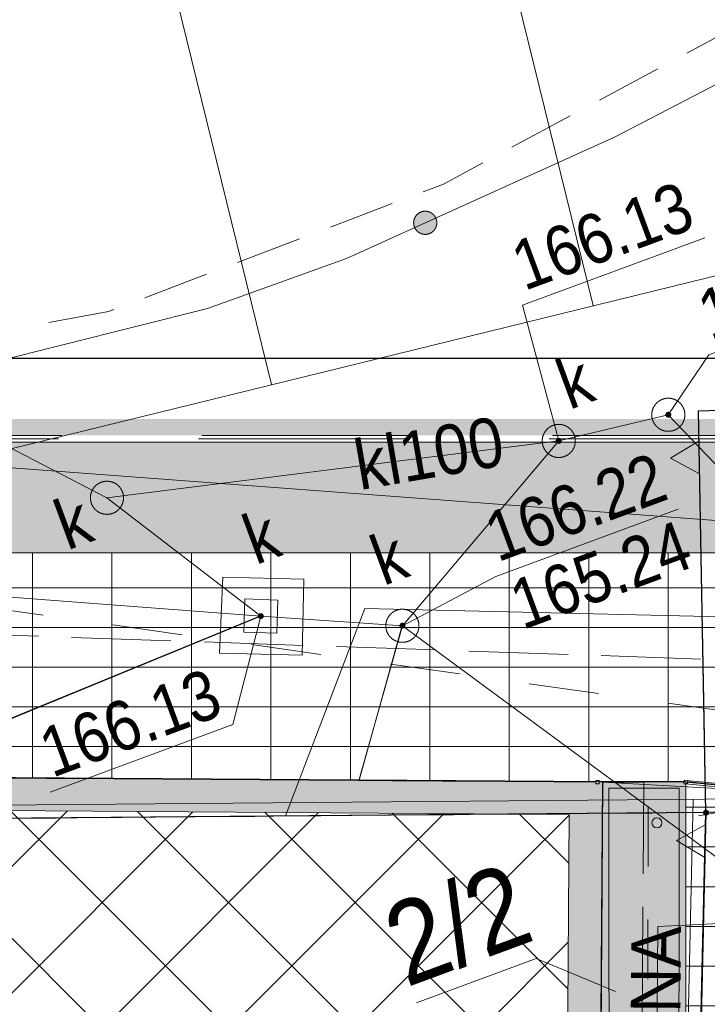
# Model space of a CAD drawing. Header units: millimetres. Extents: x -1155795 to 240441, y -422828 to 463730.
# Tile 44 of 66: x 19426 to 29807, y 5541 to 20414. Entities that reach past the tile are written whole.
import ezdxf
from ezdxf.xclip import XClip

# ---------------------------------------------------------------- set-up
doc = ezdxf.new("R2010")
doc.units = ezdxf.units.MM
doc.header["$MEASUREMENT"] = 0
doc.header["$XCLIPFRAME"] = 0
for name, pattern in [('Dashed', [2116.666667, 1058.333333, -1058.333333]), ('Dashed 1_500', [1000, 500, -500]), ('Dot & Dashed 1_500', [1700, 900, -400, 0, -400]), ('Long Dashed', [5291.666508, 3174.999952, -2116.666555]), ('Wipeout_Contour', [1000, 0, -1000])]:
    doc.linetypes.add(name, pattern=pattern)
for name, color, linetype in [('00 PZT MAPA', 7, 'Continuous'), ('Nowe_Site & Landscape - General', 7, 'Continuous'), ('Sycow_7_203-punkt graniczny', 7, 'Continuous'), ('Sycow_7_KTOK - Ogrodzenie trwałe', 7, 'Continuous'), ('Sycow_7_SUPS01_K - Punkt o określonej wysokości urządzenia', 7, 'Continuous'), ('Sycow_7_SUUS22_K - Właz kwadratowy', 7, 'Continuous')]:
    doc.layers.add(name, color=color, linetype=linetype)
for name, color, linetype, lineweight in [('0_Nr_pióra__1', 7, 'Continuous', 13), ('0_Nr_pióra__23', 7, 'Continuous', 15), ('0_Nr_pióra__27', 7, 'Continuous', 25), ('0_Nr_pióra__38', 30, 'Continuous', 13), ('0_Nr_pióra__60', 230, 'Continuous', 13), ('2D Drafting - General_Nr_pióra__1', 7, 'Continuous', 13), ('2D Drafting - General_Nr_pióra__60', 230, 'Continuous', 13), ('Nowe_0_Nr_pióra__27', 7, 'Continuous', 25), ('Nowe_2D Drafting - General_Nr_pióra__1', 7, 'Continuous', 13), ('Nowe_Annotation - Label_Nr_pióra__85', 7, 'Continuous', 13), ('Nowe_Site & Landscape - General_Nr_pióra__11', 7, 'Continuous', 13), ('Nowe_Site & Landscape - General_Nr_pióra__91', 7, 'Continuous', 13), ('Sycow_7_218-kontur użytku gruntowego_Nr_pióra__3', 3, 'Continuous', 18), ('Sycow_7_219-działka ewidencyjna_Nr_pióra__7', 7, 'Continuous', 18), ('Sycow_7_@Wywiad_Nr_pióra__34', 34, 'Continuous', 18), ('Sycow_7_@Wywiad_Nr_pióra__5', 5, 'Continuous', 18), ('Sycow_7_chodnik (powierzchnia)_Nr_pióra__7', 7, 'Continuous', 18), ('Sycow_7_EGBB01 - Budynek_Nr_pióra__7', 7, 'Continuous', 18), ('Sycow_7_EGBN - Nawis_Nr_pióra__7', 7, 'Continuous', 18), ('Sycow_7_EGBN_O - Nawis_Nr_pióra__7', 7, 'Continuous', 18), ('Sycow_7_KTOK - Ogrodzenie trwałe_Nr_pióra__7', 7, 'Continuous', 18), ('Sycow_7_KTPL - Plac_Nr_pióra__7', 7, 'Continuous', 18), ('Sycow_7_przewód elektroenergetyczny (linia)-Atr1_Nr_pióra__1', 1, 'Continuous', 18), ('Sycow_7_przewód elektroenergetyczny (linia)_Nr_pióra__1', 1, 'Continuous', 18), ('Sycow_7_przewód kanalizacyjny (linia)-Atr1_Nr_pióra__34', 34, 'Continuous', 18), ('Sycow_7_przewód kanalizacyjny (linia)_Nr_pióra__34', 34, 'Continuous', 18), ('Sycow_7_przewód wodociągowy (linia)_Nr_pióra__5', 5, 'Continuous', 18), ('Sycow_7_PZT_NLZ - Nieprzekraczalna linia zabudowy_Nr_pióra__7', 7, 'Continuous', 18), ('Sycow_7_studzienka okrągła - przewód kanalizacyjny (punkt)-Atr17_Nr_pióra__34', 34, 'Continuous', 18), ('Sycow_7_studzienka okrągła - przewód kanalizacyjny (punkt)_Nr_pióra__34', 34, 'Continuous', 18), ('Sycow_7_SUBP02_K - Komora podziemna - przewód kanalizacyjny_Nr_pióra__36', 36, 'Continuous', 18), ('Sycow_7_SUPK - Przewód kanalizacyjny_Nr_pióra__36', 36, 'Continuous', 18), ('Sycow_7_SUPS01_K - Punkt o określonej wysokości urządzenia_Nr_pióra__7', 7, 'Continuous', 18), ('Sycow_7_SUPS01_K_O - Punkt o określonej wysokości urządzenia - rzędna dołu_Nr_pióra__36', 36, 'Continuous', 18), ('Sycow_7_SUPS01_K_O - Punkt o określonej wysokości urządzenia - rzędna góry_Nr_pióra__36', 36, 'Continuous', 18), ('Sycow_7_SUUS15_K - Studzienka - przewód kanalizacyjny_Nr_pióra__36', 36, 'Continuous', 18), ('Sycow_7_SUUS15_K - Studzienka okrągła - przewód kanalizacyjny_Nr_pióra__36', 36, 'Continuous', 18), ('Sycow_7_SUUS22_K - Właz - opis_Nr_pióra__7', 7, 'Continuous', 18), ('Sycow_7_SUUS22_K - Właz kwadratowy_Nr_pióra__7', 7, 'Continuous', 18)]:
    doc.layers.add(name, color=color, linetype=linetype, lineweight=lineweight)
for name, color, linetype, lineweight, true_color in [('0_Nr_pióra__78', 7, 'Continuous', 13, 0x00bb5e), ('0_Nr_pióra__99', 7, 'Continuous', 0, 0xaad2ff), ('2D Drafting - General_Nr_pióra__101', 7, 'Continuous', 13, 0x4c4c4c), ('2D Drafting - General_Nr_pióra__78', 7, 'Continuous', 13, 0x00bb5e), ('Nowe_2D Drafting - General_Nr_pióra__81', 7, 'Continuous', 13, 0x4c4c4c), ('Sycow_7_PZT_RT - Linia rozgraniczająca_Nr_pióra__252', 7, 'Continuous', 18, 0x929292)]:
    doc.layers.add(name, color=color, linetype=linetype, lineweight=lineweight, true_color=true_color)
doc.styles.add('STYL_AUTOMATYCZNY_5', font='txt', dxfattribs={"width": 0.9})
doc.styles.add('STYL_AUTOMATYCZNY_6', font='txt', dxfattribs={"width": 0.87})
doc.linetypes.add('nieprzekraczalna linia zabudowy', pattern='A,0,[3,-2. PZT (5)1.Shx,S=39.68254,R=0,X=0,Y=0.425],-5000,0', length=5000)
doc.linetypes.add('X (1_500)', pattern='A,0,[1,-2. PZT (5)1.Shx,S=19.84127,R=0,X=0,Y=0],-2500,0', length=2500)
doc.dimstyles.new('STYL_AUTOMATYCZNY__1', dxfattribs={"dimtxt": 0.18, "dimasz": 456, "dimexe": 0.18, "dimexo": 0.0625, "dimgap": 0, "dimtad": 0, "dimtih": 1, "dimtoh": 1, "dimdec": 4, "dimzin": 0, "dimdsep": 46, "dimcen": 0.09, "dimadec": 0, "dimazin": 0, "dimtfac": 1, "dimtdec": 4, "dimtmove": 0, "dimatfit": 3, "dimldrblk": 'ARROWHEAD_11', "dimfxl": 0, "dimtolj": 1, "dimtzin": 0, "dimarcsym": 0})

# ---------------------------------------------------------------- blocks, each defined once
blk = doc.blocks.new('Rysunek_1_7', base_point=(14567, -19307))
at = {"layer": 'Sycow_7_203-punkt graniczny', "linetype": 'Continuous', "lineweight": 0, "true_color": 0x000000}
blk.add_hatch(color=178, dxfattribs=at).paths.add_polyline_path([(29830, 8452, 1), (29745, 8421, 1)])
at = {"layer": 'Sycow_7_KTOK - Ogrodzenie trwałe', "linetype": 'Continuous', "lineweight": 0, "true_color": 0x000000}
blk.add_hatch(color=178, dxfattribs=at).paths.add_polyline_path([(25713, 17407, 1), (25385, 17285, 1)])
at = {"layer": 'Sycow_7_SUPS01_K - Punkt o określonej wysokości urządzenia', "linetype": 'Continuous', "lineweight": 0, "true_color": 0x000000}
for points in [[(29262, 14462, 1), (29177, 14431, 1)], [(27607, 14067, 1), (27522, 14036, 1)], [(25247, 11275, 1), (25162, 11243, 1)]]:
    blk.add_hatch(color=178, dxfattribs=at).paths.add_polyline_path(points)
at = {"layer": 'Sycow_7_218-kontur użytku gruntowego_Nr_pióra__3', "color": 3, "linetype": 'Continuous', "lineweight": 18}
for p, q in [((19475, 8350), (19975, 8354)), ((19975, 8354), (19475, 8350)), ((20475, 8358), (20975, 8363)), ((20975, 8363), (20475, 8358)), ((21475, 8367), (21975, 8371)), ((21975, 8371), (21475, 8367)), ((22475, 8375), (22975, 8379)), ((22975, 8379), (22475, 8375)), ((23475, 8384), (23975, 8388)), ((23975, 8388), (23475, 8384)), ((24475, 8392), (24975, 8396)), ((24975, 8396), (24475, 8392)), ((25475, 8400), (25975, 8405)), ((25975, 8405), (25475, 8400)), ((26475, 8409), (26975, 8413)), ((26975, 8413), (26475, 8409)), ((27475, 8417), (27975, 8421)), ((27975, 8421), (27475, 8417)), ((28475, 8426), (28975, 8430)), ((28975, 8430), (28475, 8426)), ((29475, 8434), (29787, 8437)), ((29787, 8437), (29475, 8434)), ((29787, 8437), (29771, 7706)), ((29771, 7706), (29787, 8437)), ((30534, 8456), (29787, 8437)), ((29787, 8437), (30534, 8456)), ((29760, 7206), (29749, 6706)), ((29749, 6706), (29760, 7206)), ((29738, 6207), (29726, 5707)), ((29726, 5707), (29738, 6207))]:
    blk.add_line(p, q, dxfattribs=at)
at = {"layer": 'Sycow_7_219-działka ewidencyjna_Nr_pióra__7', "color": 7, "linetype": 'Continuous', "lineweight": 18}
for p, q in [((29787, 8437), (56772, 9140)), ((-19336, 8024), (29787, 8437)), ((29363, -10520), (29787, 8437))]:
    blk.add_line(p, q, dxfattribs=at)
at = {"layer": 'Sycow_7_@Wywiad_Nr_pióra__34', "color": 34, "linetype": 'Continuous', "lineweight": 18}
for p, q in [((27565, 14051), (20744, 13192)), ((25204, 11259), (24546, 8922))]:
    blk.add_line(p, q, dxfattribs=at)
at = {"layer": 'Sycow_7_@Wywiad_Nr_pióra__34', "color": 34, "linetype": 'Continuous', "lineweight": 18, "flags": 128}
for points in [[(27565, 14051), (29219, 14446), (31284, 12286)], [(25204, 11259), (53127, -9324), (56160, -12009)]]:
    blk.add_lwpolyline(points, dxfattribs=at)
at = {"layer": 'Sycow_7_chodnik (powierzchnia)_Nr_pióra__7', "color": 7, "linetype": 'Continuous', "lineweight": 18}
for p, q in [((29499, 19909), (30380, 20382)), ((28178, 19198), (29059, 19672)), ((26857, 18487), (27738, 18961)), ((24117, 17281), (25052, 17637)), ((22715, 16747), (23650, 17103)), ((21314, 16214), (22248, 16569))]:
    blk.add_line(p, q, dxfattribs=at)
at = {"layer": 'Sycow_7_chodnik (powierzchnia)_Nr_pióra__7', "color": 7, "linetype": 'Continuous', "lineweight": 18, "flags": 128}
for points in [[(25519, 17815), (25824, 17931), (26417, 18250)], [(19867, 15840), (20768, 16006), (20846, 16036)]]:
    blk.add_lwpolyline(points, dxfattribs=at)
at = {"layer": 'Sycow_7_EGBB01 - Budynek_Nr_pióra__7', "color": 7, "linetype": 'Continuous', "lineweight": 18, "flags": 128}
blk.add_lwpolyline([(-17433, 10690), (-9099, 10769), (-9083, 9069), (-2312, 9093), (-2295, 8213), (17154, 8091), (17150, 8971), (28229, 8897), (28183, 2018), (27183, 2019), (27183, -3501), (28191, -3500), (28149, -10514), (17008, -10392), (17018, -9512), (-2462, -9464), (-2459, -10323), (-9329, -10299), (-9388, -12468), (-13090, -12384), (-13071, -9684), (-17775, -9654)], close=True, dxfattribs=at)
at = {"layer": 'Sycow_7_EGBN - Nawis_Nr_pióra__7', "color": 7, "linetype": 'Continuous', "lineweight": 18}
for p, q in [((28212, 6398), (28225, 8398)), ((28836, 7013), (28823, 5013)), ((28195, 3898), (28209, 5898))]:
    blk.add_line(p, q, dxfattribs=at)
at = {"layer": 'Sycow_7_EGBN - Nawis_Nr_pióra__7', "color": 7, "linetype": 'Continuous', "lineweight": 18, "flags": 128}
blk.add_lwpolyline([(28229, 8897), (28849, 8893), (28839, 7513)], dxfattribs=at)
at = {"layer": 'Sycow_7_EGBN_O - Nawis_Nr_pióra__7', "color": 7, "linetype": 'Continuous', "lineweight": 18, "flags": 128}
blk.add_lwpolyline([(25416, 5564), (27225, 6234), (28420, 5733)], dxfattribs=at)
at = {"layer": 'Sycow_7_KTOK - Ogrodzenie trwałe_Nr_pióra__7', "color": 7, "linetype": 'Continuous', "lineweight": 18}
blk.add_line((31110, 8736), (28229, 8897), dxfattribs=at)
at = {"layer": 'Sycow_7_KTOK - Ogrodzenie trwałe_Nr_pióra__7', "color": 7, "linetype": 'Continuous', "lineweight": 18, "flags": 128}
blk.add_lwpolyline([(15775, 14524), (17930, 14964), (22260, 16052), (24359, 16806), (28418, 18646), (30405, 19677), (34017, 22099), (37270, 24778)], dxfattribs=at)
at = {"layer": 'Sycow_7_KTOK - Ogrodzenie trwałe_Nr_pióra__7', "color": 7, "linetype": 'Continuous', "lineweight": 18}
blk.add_circle((25549, 17346), 175, dxfattribs=at)
at = {"layer": 'Sycow_7_KTPL - Plac_Nr_pióra__7', "color": 7, "linetype": 'Continuous', "lineweight": 18}
for p, q in [((18211, 11151), (19711, 11100)), ((20210, 11083), (21709, 11031)), ((22209, 11014), (23708, 10962)), ((24208, 10945), (25707, 10893)), ((26207, 10876), (27706, 10825)), ((28205, 10808), (29705, 10756)), ((20557, 8948), (19057, 8958)), ((22557, 8935), (21057, 8945)), ((24557, 8922), (23057, 8932)), ((26557, 8908), (25057, 8918)), ((30553, 8767), (29055, 8851))]:
    blk.add_line(p, q, dxfattribs=at)
at = {"layer": 'Sycow_7_KTPL - Plac_Nr_pióra__7', "color": 7, "linetype": 'Continuous', "lineweight": 18, "flags": 128}
blk.add_lwpolyline([(28556, 8879), (28229, 8897), (27057, 8905)], dxfattribs=at)
at = {"layer": 'Sycow_7_przewód elektroenergetyczny (linia)_Nr_pióra__1', "color": 1, "linetype": 'Continuous', "lineweight": 18, "flags": 128}
blk.add_lwpolyline([(28187, 2704), (28825, 2685), (29282, 2918), (29592, 3406), (29423, 3834), (29040, 4236), (29059, 6717), (39136, 7206), (51928, 7133), (52511, 10165), (52886, 12926), (51921, 29385), (52415, 42450), (53316, 59397), (61333, 59433), (61641, 60443)], dxfattribs=at)
at = {"layer": 'Sycow_7_przewód kanalizacyjny (linia)_Nr_pióra__34', "color": 34, "linetype": 'Continuous', "lineweight": 18, "flags": 128}
blk.add_lwpolyline([(-39629, 40914), (-39218, 42655), (-37213, 42683), (-6784, 27462), (20744, 13192)], dxfattribs=at)
at = {"layer": 'Sycow_7_przewód wodociągowy (linia)_Nr_pióra__5', "color": 5, "linetype": 'Continuous', "lineweight": 18, "flags": 128}
blk.add_lwpolyline([(31328, 11363), (24636, 11520), (23439, 8389)], dxfattribs=at)
at = {"layer": 'Sycow_7_PZT_NLZ - Nieprzekraczalna linia zabudowy_Nr_pióra__7', "color": 7, "linetype": 'Continuous', "lineweight": 18}
for p, q in [((31548, 14552), (29675, 14508)), ((29675, 14508), (29701, 13097)), ((29701, 13097), (29761, 9848)), ((29761, 9848), (29787, 8437)), ((29787, 8437), (29768, 7581)), ((29768, 7581), (29696, 4332))]:
    blk.add_line(p, q, dxfattribs=at)
at = {"layer": 'Sycow_7_PZT_NLZ - Nieprzekraczalna linia zabudowy_Nr_pióra__7', "color": 7, "linetype": 'Continuous', "lineweight": 18, "flags": 128}
for points in [[(29683, 14053), (29692, 13553), (29253, 13792)], [(29784, 8259), (29772, 7759), (29343, 8016)]]:
    blk.add_lwpolyline(points, close=True, dxfattribs=at)
at = {"layer": 'Sycow_7_PZT_RT - Linia rozgraniczająca_Nr_pióra__252', "color": 252, "linetype": 'Continuous', "lineweight": 18, "true_color": 0x929292, "flags": 128}
for points in [[(-83292, -11412), (-81842, -11494), (-65673, -13493), (-45598, -14248), (-45486, -8787), (-19127, -10181), (29168, -10319), (29592, 8632), (56966, 9345), (57408, -5361), (103296, -5317)], [(-19332, -10383), (-19538, 8222), (29786, 8637)]]:
    blk.add_lwpolyline(points, dxfattribs=at)
at = {"layer": 'Sycow_7_studzienka okrągła - przewód kanalizacyjny (punkt)_Nr_pióra__34', "color": 34, "linetype": 'Continuous', "lineweight": 18}
blk.add_circle((20744, 13192), 250, dxfattribs=at)
at = {"layer": 'Sycow_7_SUBP02_K - Komora podziemna - przewód kanalizacyjny_Nr_pióra__36', "color": 36, "linetype": 'Continuous', "lineweight": 18, "flags": 128}
blk.add_lwpolyline([(22495, 11995), (23716, 11962), (23693, 10816), (22441, 10846)], close=True, dxfattribs=at)
at = {"layer": 'Sycow_7_SUPS01_K - Punkt o określonej wysokości urządzenia_Nr_pióra__7', "color": 7, "linetype": 'Continuous', "lineweight": 18, "flags": 128}
for points in [[(29771, 17120), (27017, 16100), (27565, 14051)], [(32582, 16372), (29829, 15353), (29219, 14446)], [(29368, 13022), (26615, 12003), (25204, 11259)]]:
    blk.add_lwpolyline(points, dxfattribs=at)
at = {"layer": 'Sycow_7_SUUS15_K - Studzienka okrągła - przewód kanalizacyjny_Nr_pióra__36', "color": 36, "linetype": 'Continuous', "lineweight": 18}
for centre in [(29219, 14446), (27565, 14051), (25204, 11259)]:
    blk.add_circle(centre, 250, dxfattribs=at)
at = {"layer": 'Sycow_7_EGBN_O - Nawis_Nr_pióra__7', "color": 7, "linetype": 'Continuous', "lineweight": 18, "insert": (25049, 6371), "char_height": 1250, "attachment_point": 4, "rotation": 20.318, "style": 'STYL_AUTOMATYCZNY_6'}
blk.add_mtext('\\A1;{\\pql;\\fArial|b0|i0|c0|p0;\\W0.870000;2/2}', dxfattribs=at)
at = {"layer": 'Sycow_7_przewód elektroenergetyczny (linia)-Atr1_Nr_pióra__1', "color": 1, "linetype": 'Continuous', "lineweight": 18, "insert": (29028, 4888), "char_height": 750, "attachment_point": 4, "rotation": 89.546, "style": 'STYL_AUTOMATYCZNY_5'}
blk.add_mtext('\\A1;{\\pql;\\fArial|b0|i0|c0|p0;\\W0.900000;eNA}', dxfattribs=at)
at = {"layer": 'Sycow_7_przewód kanalizacyjny (linia)-Atr1_Nr_pióra__34', "color": 34, "linetype": 'Continuous', "lineweight": 18, "insert": (24561, 13296), "char_height": 750, "attachment_point": 7, "rotation": 9.8, "style": 'STYL_AUTOMATYCZNY_5'}
blk.add_mtext('\\A1;{\\pql;\\fArial|b0|i0|c0|p0;\\W0.900000;kl100}', dxfattribs=at)
at = {"layer": 'Sycow_7_studzienka okrągła - przewód kanalizacyjny (punkt)-Atr17_Nr_pióra__34', "color": 34, "linetype": 'Continuous', "lineweight": 18, "insert": (20142, 12393), "char_height": 750, "attachment_point": 7, "rotation": 20.318, "style": 'STYL_AUTOMATYCZNY_5'}
blk.add_mtext('\\A1;{\\pql;\\fArial|b0|i0|c0|p0;\\W0.900000;k}', dxfattribs=at)
at = {"layer": 'Sycow_7_SUPS01_K_O - Punkt o określonej wysokości urządzenia - rzędna dołu_Nr_pióra__36', "color": 36, "linetype": 'Continuous', "lineweight": 18, "insert": (26760, 11897), "char_height": 750, "attachment_point": 1, "rotation": 20.318, "style": 'STYL_AUTOMATYCZNY_6'}
blk.add_mtext('\\A1;{\\pql;\\fArial|b0|i0|c0|p0;\\W0.870000;165.24}', dxfattribs=at)
at = {"layer": 'Sycow_7_SUPS01_K_O - Punkt o określonej wysokości urządzenia - rzędna góry_Nr_pióra__36', "color": 36, "linetype": 'Continuous', "lineweight": 18, "char_height": 750, "attachment_point": 7, "rotation": 20.318, "style": 'STYL_AUTOMATYCZNY_6'}
for s, insert in [('\\A1;{\\pql;\\fArial|b0|i0|c0|p0;\\W0.870000;166.13}', (27048, 16304)), ('\\A1;{\\pql;\\fArial|b0|i0|c0|p0;\\W0.870000;166.05}', (29860, 15556)), ('\\A1;{\\pql;\\fArial|b0|i0|c0|p0;\\W0.870000;166.22}', (26645, 12206)), ('\\A1;{\\pql;\\fArial|b0|i0|c0|p0;\\W0.870000;166.13}', (19919, 8949))]:
    blk.add_mtext(s, dxfattribs=dict(at, insert=insert))
at = {"layer": 'Sycow_7_SUUS15_K - Studzienka - przewód kanalizacyjny_Nr_pióra__36', "color": 36, "linetype": 'Continuous', "lineweight": 18, "char_height": 750, "attachment_point": 4, "rotation": 20.318, "style": 'STYL_AUTOMATYCZNY_6'}
for insert in [(27594, 14869), (24787, 12210)]:
    blk.add_mtext('\\A1;{\\pql;\\fArial|b0|i0|c0|p0;\\W0.870000;k}', dxfattribs=dict(at, insert=insert))
at = {"layer": 'Sycow_7_SUUS22_K - Właz - opis_Nr_pióra__7', "color": 7, "linetype": 'Continuous', "lineweight": 18, "insert": (22859, 12525), "char_height": 750, "attachment_point": 4, "rotation": 20.318, "style": 'STYL_AUTOMATYCZNY_6'}
blk.add_mtext('\\A1;{\\pql;\\fArial|b0|i0|c0|p0;\\W0.870000;k}', dxfattribs=at)
at = {"color": 254, "linetype": 'Wipeout_Contour', "lineweight": 0, "ltscale": 102933.324044}
blk.add_wipeout([(22826, 11664), (22808, 11164), (23307, 11146), (23326, 11645)], dxfattribs=at).dxf.layer = 'Sycow_7_SUUS22_K - Właz kwadratowy'
at = {"layer": 'Sycow_7_SUPS01_K - Punkt o określonej wysokości urządzenia', "linetype": 'Continuous', "lineweight": 0, "true_color": 0x000000}
blk.add_hatch(color=178, dxfattribs=at).paths.add_polyline_path([(23109, 11420, 1), (23025, 11389, 1)])
at = {"layer": 'Sycow_7_@Wywiad_Nr_pióra__34', "color": 34, "linetype": 'Continuous', "lineweight": 18}
blk.add_line((20744, 13192), (23067, 11405), dxfattribs=at)
at = {"layer": 'Sycow_7_@Wywiad_Nr_pióra__34', "color": 34, "linetype": 'Continuous', "lineweight": 18, "flags": 128}
blk.add_lwpolyline([(17150, 8971), (23067, 11405), (25204, 11259), (27565, 14051)], dxfattribs=at)
at = {"layer": 'Sycow_7_@Wywiad_Nr_pióra__5', "color": 5, "linetype": 'Continuous', "lineweight": 18}
blk.add_line((10129, 14327), (52319, 11182), dxfattribs=at)
at = {"layer": 'Sycow_7_SUPK - Przewód kanalizacyjny_Nr_pióra__36', "color": 36, "linetype": 'Continuous', "lineweight": 18, "flags": 128}
blk.add_lwpolyline([(23067, 11405), (-7703, 13739), (-14706, 13759), (-14694, 10716)], dxfattribs=at)
at = {"layer": 'Sycow_7_SUPS01_K - Punkt o określonej wysokości urządzenia_Nr_pióra__7', "color": 7, "linetype": 'Continuous', "lineweight": 18, "flags": 128}
blk.add_lwpolyline([(19888, 8746), (22642, 9766), (23067, 11405)], dxfattribs=at)
at = {"layer": 'Sycow_7_SUUS22_K - Właz kwadratowy_Nr_pióra__7', "color": 7, "linetype": 'Continuous', "lineweight": 18}
for p, q in [((22826, 11664), (22808, 11164)), ((23326, 11645), (22826, 11664)), ((23307, 11146), (23326, 11645)), ((22808, 11164), (23307, 11146))]:
    blk.add_line(p, q, dxfattribs=at)
blk = doc.blocks.new('Balustrada_3')
at = {"color": 254, "linetype": 'Wipeout_Contour', "lineweight": 0, "ltscale": 118100.312208}
blk.add_wipeout([(28177, 8873), (28177, 8923), (28127, 8923), (28127, 8873)], dxfattribs=at).dxf.layer = 'Nowe_Site & Landscape - General'
at = {"color": 254, "linetype": 'Wipeout_Contour', "lineweight": 0, "ltscale": 123183.645326}
blk.add_wipeout([(29507, 8873), (29507, 8923), (29457, 8923), (29457, 8873)], dxfattribs=at).dxf.layer = 'Nowe_Site & Landscape - General'
at = {"layer": 'Nowe_Site & Landscape - General_Nr_pióra__91', "color": 7, "linetype": 'Continuous', "lineweight": 13, "flags": 128}
for points in [[(28177, 8873), (28177, 8923), (28127, 8923), (28127, 8873)], [(29507, 8873), (29507, 8923), (29457, 8923), (29457, 8873)]]:
    blk.add_lwpolyline(points, close=True, dxfattribs=at)
blk = doc.blocks.new('Balustrada_6')
at = {"layer": 'Nowe_Site & Landscape - General_Nr_pióra__11', "color": 7, "linetype": 'Continuous', "lineweight": 13, "flags": 128}
blk.add_lwpolyline([(31102, 8721), (31107, 8770), (29485, 8923), (29480, 8873)], close=True, dxfattribs=at)
at = {"color": 254, "linetype": 'Wipeout_Contour', "lineweight": 0, "ltscale": 123183.645322}
blk.add_wipeout([(29505, 8871), (29510, 8921), (29460, 8925), (29455, 8876)], dxfattribs=at).dxf.layer = 'Nowe_Site & Landscape - General'
at = {"color": 254, "linetype": 'Wipeout_Contour', "lineweight": 0, "ltscale": 129242.050594}
blk.add_wipeout([(31127, 8718), (31132, 8768), (31082, 8773), (31077, 8723)], dxfattribs=at).dxf.layer = 'Nowe_Site & Landscape - General'
at = {"layer": 'Nowe_Site & Landscape - General_Nr_pióra__91', "color": 7, "linetype": 'Continuous', "lineweight": 13, "flags": 128}
for points in [[(29505, 8871), (29510, 8921), (29460, 8925), (29455, 8876)], [(31127, 8718), (31132, 8768), (31082, 8773), (31077, 8723)]]:
    blk.add_lwpolyline(points, close=True, dxfattribs=at)
blk = doc.blocks.new('ARROWHEAD_11')
at = {"color": 0, "linetype": 'Continuous', "lineweight": 0}
blk.add_line((0, 0), (-1, 0), dxfattribs=at)
at = {"color": 0, "linetype": 'Continuous', "lineweight": 0, "const_width": 0.25, "flags": 128}
blk.add_lwpolyline([(-0.125, 0, 1), (0.125, 0, 1)], format="xyb", close=True, dxfattribs=at)

msp = doc.modelspace()

# ---------------------------------------------------------------- block references
at = {"layer": '00 PZT MAPA', "color": 7, "linetype": 'Continuous', "lineweight": 15}
ref = msp.add_blockref('Rysunek_1_7', (14567, -19307), dxfattribs=at)
XClip(ref).set_block_clipping_path([(-38444.7789564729, -141413.2871562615), (134317.2398628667, -77444.9644498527), (67578.7707096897, 102798.5088210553), (-105183.2481096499, 38830.1861146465)])

# ---------------------------------------------------------------- next in the draw order: hatches: boundary and pattern name
at = {"layer": '2D Drafting - General_Nr_pióra__1', "linetype": 'Continuous', "lineweight": 0, "true_color": 0x000000}
h = msp.add_hatch(color=178, dxfattribs=at)
h.paths.add_polyline_path([(28223, 8907), (29482, 8907), (29482, 2521), (28182, 2523)])
h.paths.add_polyline_path([(28323, 8807), (28324, 2622), (29379, 2621), (29382, 8807)], flags=0)
at = {"layer": '2D Drafting - General_Nr_pióra__101', "linetype": 'Continuous', "lineweight": 13, "true_color": 0x4c4c4c}
h = msp.add_hatch(dxfattribs=at)
h.set_pattern_fill('Roof__01', color=59, style=0, pattern_type=2)
h.set_pattern_definition([(103.803, (8659.3, 11322.4), (4855.6, 1192.92), [])])
h.paths.add_polyline_path([(-10733, 79959), (-30186, 1779), (47504, 20866)])
h = msp.add_hatch(dxfattribs=at)
h.set_pattern_fill('Grid_60x120', color=59, style=0, pattern_type=2)
h.set_pattern_definition([(0, (-22382, 4632.86), (0, 600), []), (90, (-22382, 4632.9), (-1200, 0), [])])
h.paths.add_polyline_path([(-27164, 14097), (-27325, -10540), (-17780, -10540), (-17780, -9644), (-17723, -6404), (-19165, -6404), (-20865, -6404), (-20865, -6254), (-19165, -6254), (-19165, -4167), (-20865, -4167), (-20865, 10673), (-17439, 10673), (-9105, 10779), (-9087, 9074), (-3485, 9103), (-3485, 11163), (18268, 11163), (18268, 8973), (28223, 8907), (29482, 8907), (31104, 8746), (32394, 8725), (33002, 8722), (33002, 12363), (15738, 12363), (15762, 14034), (13192, 14034), (12170, 12363), (-5974, 12363), (-5974, 14034), (-17439, 19806), (-22283, 19806)])
h = msp.add_hatch(dxfattribs=at)
h.set_pattern_fill('Grid_60x120', color=59, style=0, pattern_type=2)
h.set_pattern_definition([(0, (14754.2, -3483.2), (0, 600), []), (90, (14754.2, -3483.2), (-1200, 0), [])])
h.paths.add_polyline_path([(-27360, -15863), (-27325, -10740), (-17580, -10740), (-17580, -9644), (-16507, -9655), (-13077, -9674), (-13095, -12374), (-9394, -12458), (-7395, -12458), (-7395, -10800), (-2462, -10813), (-2447, -14589), (17022, -14509), (17007, -10887), (21317, -10932), (21316, -12904), (29482, -12904), (29482, -11704), (33232, -11704), (33232, 4993), (29482, 4993), (29482, 8898), (31104, 8746), (32394, 8725), (33002, 8722), (40975, 8678), (40928, 7573), (34433, 7573), (34432, -11704), (33628, -13730), (32823, -15204), (32232, -15864)])
at = {"layer": '2D Drafting - General_Nr_pióra__60', "linetype": 'Continuous', "lineweight": 0, "true_color": 0x7f0040}
h = msp.add_hatch(color=236, dxfattribs=at)
h.paths.add_polyline_path([(35185, 7223), (57118, 7223), (57118, 10495), (36185, 10496), (36185, 14384), (-5891, 14384), (-17356, 20156), (-22444, 20156), (-27514, 14228), (-27712, -16213), (35184, -16214)])
h.paths.add_polyline_path([(34935, 7473), (56868, 7473), (56868, 10245), (35935, 10246), (35935, 14134), (-5950, 14134), (-17415, 19906), (-22329, 19906), (-27264, 14135), (-27461, -15963), (34934, -15964)], flags=0)
at = {"layer": '2D Drafting - General_Nr_pióra__78', "linetype": 'Continuous', "lineweight": 0, "true_color": 0x002e17}
for points in [[(15762, 14034), (15738, 12363), (33002, 12363), (33002, 8722), (34827, 8712), (39171, 8688), (40975, 8678), (40637, 10146), (35835, 10146), (35835, 14034)], [(28323, 8807), (29382, 8807), (29379, 2621), (28324, 2622)]]:
    msp.add_hatch(color=158, dxfattribs=at).paths.add_polyline_path(points)
at = {"layer": 'Nowe_2D Drafting - General_Nr_pióra__81', "linetype": 'Continuous', "lineweight": 13, "true_color": 0x4c4c4c}
h = msp.add_hatch(dxfattribs=at)
h.set_pattern_fill('Grid_90x90', color=59, style=0, pattern_type=2)
h.set_pattern_definition([(135, (-11784.2, -558.9), (954.594, 954.594), []), (45, (-11784.2, -558.9), (-954.594, 954.594), [])])
h.paths.add_polyline_path([(-16947, 10205), (-17272, -9147), (-12573, -9177), (-12592, -11885), (-9880, -11947), (-9819, -9793), (-2967, -9812), (-2970, -8953), (17520, -9008), (17510, -9892), (27646, -9999), (27684, -3496), (28979, -3496), (28987, 2016), (27682, 2023), (27720, 8410), (17648, 8478), (17654, 7593), (-2788, 7721), (-2807, 8601), (-9581, 8572), (-9599, 10275)])

# ---------------------------------------------------------------- next in the draw order: linework, layer by layer
at = {"layer": '0_Nr_pióra__27', "color": 7, "linetype": 'nieprzekraczalna linia zabudowy', "lineweight": 25}
for p, q in [((29675, 14508), (60923, 15296)), ((29360, -10515), (29784, 8442))]:
    msp.add_line(p, q, dxfattribs=at)
at = {"layer": '0_Nr_pióra__27', "color": 7, "linetype": 'Continuous', "lineweight": 25}
msp.add_lwpolyline([(29784, 8442), (29360, -10515), (-19136, -10376)], dxfattribs=at)
at = {"layer": '0_Nr_pióra__38', "color": 30, "linetype": 'X (1_500)', "lineweight": 13}
for points in [[(17145, 8981), (23063, 11410)], [(25201, 11264), (24553, 8926)]]:
    msp.add_lwpolyline(points, dxfattribs=at)
at = {"layer": '0_Nr_pióra__78', "color": 112, "linetype": 'Dashed', "lineweight": 13, "true_color": 0x00bb5e}
msp.add_lwpolyline([(16639, 11862), (34888, 9287)], dxfattribs=at)
at = {"layer": '0_Nr_pióra__78', "color": 112, "linetype": 'Continuous', "lineweight": 13, "true_color": 0x00bb5e}
msp.add_circle((29047, 8282), 75, dxfattribs=at)
at = {"layer": '2D Drafting - General_Nr_pióra__101', "color": 59, "linetype": 'Continuous', "lineweight": 13, "true_color": 0x4c4c4c, "flags": 128}
for points in [[(-10733, 79959), (-30186, 1779), (47504, 20866)], [(15762, 14034), (15738, 12363), (33002, 12363), (33002, 8722), (34827, 8712), (39171, 8688), (40975, 8678), (40637, 10146), (35835, 10146), (35835, 14034)]]:
    msp.add_lwpolyline(points, close=True, dxfattribs=at)
for points in [[(18268, 8973), (28223, 8907), (29482, 8907), (31104, 8746), (32394, 8725), (33002, 8722), (33002, 12363), (15738, 12363)], [(17007, -10887), (21317, -10932), (21316, -12904), (29482, -12904), (29482, -11704), (33232, -11704), (33232, 4993), (29482, 4993), (29482, 8898), (31104, 8746), (32394, 8725), (33002, 8722), (40975, 8678), (40928, 7573), (34433, 7573), (34432, -11704), (33628, -13730), (32823, -15204), (32232, -15864), (-27360, -15863)]]:
    msp.add_lwpolyline(points, dxfattribs=at)

# ---------------------------------------------------------------- next in the draw order: leaders
at = {"layer": 'Nowe_Annotation - Label_Nr_pióra__85', "color": 7, "linetype": 'Continuous', "lineweight": 13, "annotation_type": 0, "has_hookline": 1, "hookline_direction": 0, "text_width": 21307}
msp.add_leader([(6840, 11539), (6840, 15302), (56882, 15302)], dimstyle='STYL_AUTOMATYCZNY__1', dxfattribs=at)

# ---------------------------------------------------------------- next in the draw order: block references
at = {"layer": 'Nowe_Site & Landscape - General', "color": 7, "linetype": 'Continuous', "lineweight": 13}
msp.add_blockref('Balustrada_3', (0, 0), dxfattribs=at)

# ---------------------------------------------------------------- next in the draw order: linework, layer by layer
at = {"layer": '0_Nr_pióra__23', "color": 7, "linetype": 'Dot & Dashed 1_500', "lineweight": 15}
msp.add_lwpolyline([(28899, 2520), (28916, 8907), (28223, 8907)], dxfattribs=at)
at = {"layer": 'Nowe_2D Drafting - General_Nr_pióra__1', "color": 7, "linetype": 'Continuous', "lineweight": 13, "flags": 128}
msp.add_lwpolyline([(-17272, -9147), (-12573, -9177), (-12592, -11885), (-9880, -11947), (-9819, -9793), (-2967, -9812), (-2970, -8953), (17520, -9008), (17510, -9892), (27646, -9999), (27684, -3996), (27684, -3496), (28979, -3496), (28987, 2022), (27682, 2023), (27682, 2523), (27720, 8410), (17648, 8478), (17654, 7593), (-2788, 7721), (-2807, 8601), (-9581, 8572), (-9599, 10275), (-16947, 10205)], close=True, dxfattribs=at)

# ---------------------------------------------------------------- next in the draw order: block references
at = {"layer": 'Nowe_Site & Landscape - General', "color": 7, "linetype": 'Continuous', "lineweight": 13}
msp.add_blockref('Balustrada_6', (0, 0), dxfattribs=at)

# ---------------------------------------------------------------- next in the draw order: hatches: boundary and pattern name
at = {"layer": 'Nowe_2D Drafting - General_Nr_pióra__1', "linetype": 'Continuous', "lineweight": 0, "true_color": 0x000000}
h = msp.add_hatch(color=178, dxfattribs=at)
h.paths.add_polyline_path([(-17780, -9644), (-13077, -9674), (-13095, -12374), (-9394, -12458), (-9333, -10294), (-2464, -10313), (-2468, -9454), (17014, -9507), (17005, -10387), (28143, -10504), (28184, -3995), (29482, -3994), (29482, 2521), (28182, 2523), (28223, 8907), (17145, 8981), (17150, 8096), (-2299, 8218), (-2317, 9103), (-9087, 9074), (-9105, 10779), (-17439, 10701)])
h.paths.add_polyline_path([(-17272, -9147), (-12573, -9177), (-12592, -11885), (-9880, -11947), (-9819, -9793), (-2967, -9812), (-2970, -8953), (17520, -9008), (17510, -9892), (27646, -9999), (27684, -3996), (27684, -3496), (28979, -3496), (28987, 2022), (27682, 2023), (27682, 2523), (27720, 8410), (17648, 8478), (17654, 7593), (-2788, 7721), (-2807, 8601), (-9581, 8572), (-9599, 10275), (-16947, 10205)], flags=0)

# ---------------------------------------------------------------- next in the draw order: linework, layer by layer
at = {"layer": '0_Nr_pióra__1', "color": 7, "linetype": 'Continuous', "lineweight": 13}
for points in [[(29482, 2521), (29482, 4993), (29482, 8907), (28223, 8907), (28182, 2523)], [(29379, 2621), (29382, 8807), (28323, 8807), (28324, 2622)]]:
    msp.add_lwpolyline(points, close=True, dxfattribs=at)
at = {"layer": '0_Nr_pióra__27', "color": 7, "linetype": 'nieprzekraczalna linia zabudowy', "lineweight": 25}
msp.add_line((29784, 8442), (29675, 14508), dxfattribs=at)
at = {"layer": '0_Nr_pióra__38', "color": 30, "linetype": 'X (1_500)', "lineweight": 13}
msp.add_lwpolyline([(28223, 8907), (29482, 8898)], dxfattribs=at)
at = {"layer": '0_Nr_pióra__60', "color": 230, "linetype": 'Long Dashed', "lineweight": 13}
for points in [[(-27461, -15963), (34934, -15964), (34935, 7473), (56868, 7473), (56868, 10245), (35935, 10246), (35935, 14134), (-5950, 14134), (-17415, 19906), (-22329, 19906), (-27264, 14135)], [(-27410, -15913), (34884, -15914), (34885, 7523), (56818, 7523), (56818, 10195), (35885, 10196), (35885, 14084), (-5962, 14084), (-17427, 19856), (-22306, 19856), (-27214, 14116)], [(-27360, -15863), (34834, -15864), (34835, 7573), (56768, 7573), (56768, 10145), (35835, 10146), (35835, 14034), (-5974, 14034), (-17439, 19806), (-22283, 19806), (-27164, 14097)]]:
    msp.add_lwpolyline(points, close=True, dxfattribs=at)
at = {"layer": '0_Nr_pióra__78', "color": 112, "linetype": 'Dashed', "lineweight": 13, "true_color": 0x00bb5e}
msp.add_lwpolyline([(34888, 9287), (29047, 8282)], dxfattribs=at)
at = {"layer": '0_Nr_pióra__99', "color": 141, "linetype": 'Dashed 1_500', "lineweight": 0, "true_color": 0xaad2ff}
for centre, radius in [((88699, -12696), 150000), ((-56052, -28118), 150000), ((-34105, -15278), 75000)]:
    msp.add_circle(centre, radius, dxfattribs=at)
at = {"layer": 'Nowe_0_Nr_pióra__27', "color": 7, "linetype": 'Continuous', "lineweight": 25}
msp.add_lwpolyline([(-45294, -8992), (-19136, -10376), (-19339, 8029), (29784, 8442), (56768, 9145), (58005, 59199)], dxfattribs=at)
at = {"layer": 'Nowe_2D Drafting - General_Nr_pióra__1', "color": 7, "linetype": 'Continuous', "lineweight": 13, "flags": 128}
msp.add_lwpolyline([(-17780, -9644), (-13077, -9674), (-13095, -12374), (-9394, -12458), (-9333, -10294), (-2464, -10313), (-2468, -9454), (17014, -9507), (17005, -10387), (28143, -10504), (28184, -3995), (29482, -3994), (29482, 2521), (28182, 2523), (28223, 8907), (17145, 8981), (17150, 8096), (-2299, 8218), (-2317, 9103), (-9087, 9074), (-9105, 10779), (-17439, 10701)], close=True, dxfattribs=at)

doc.saveas('drawing.dxf')
